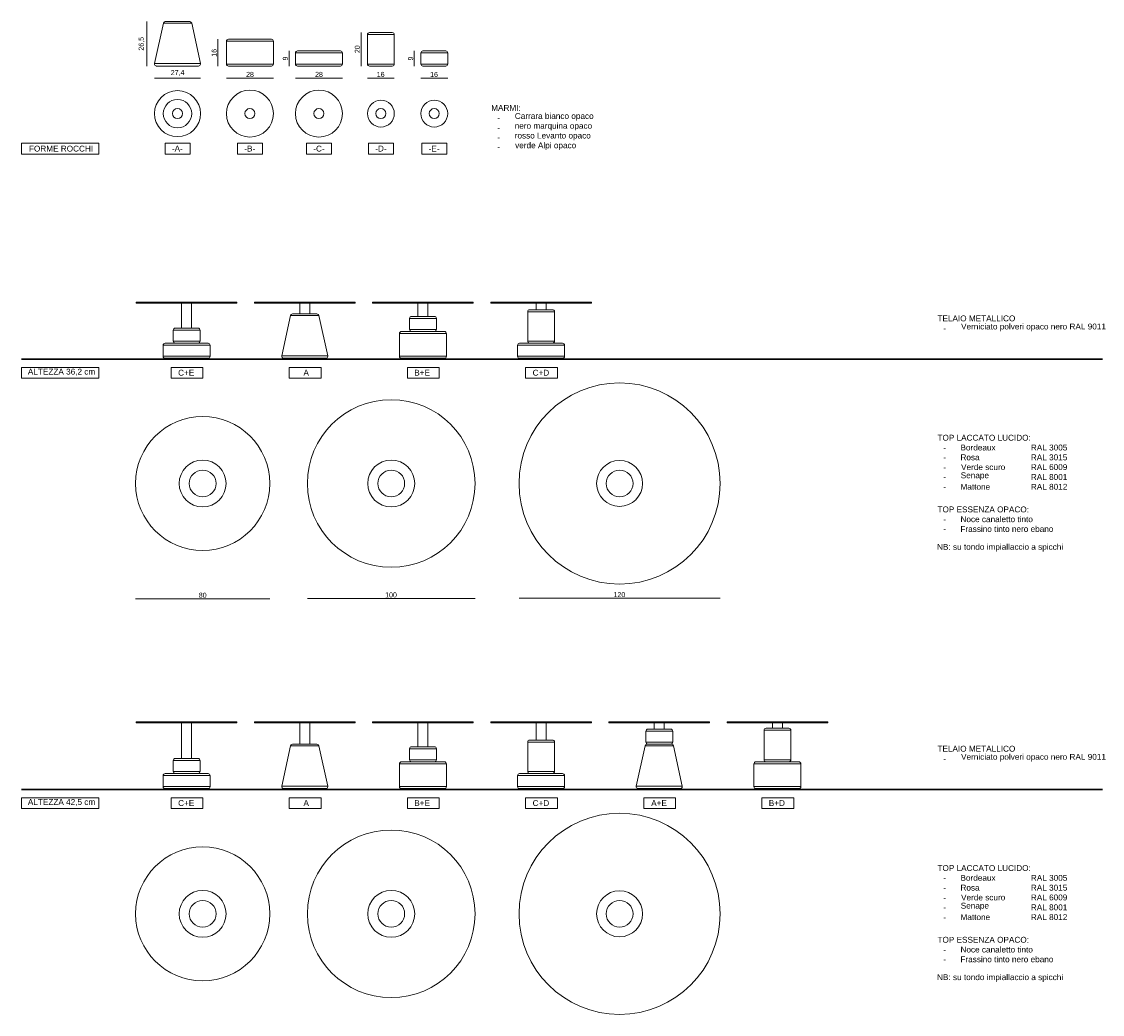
# Model space of a CAD drawing. Extents: x -935 to 1989, y -969 to 1811.
# Tile 14 of 20: x 258 to 903, y 1218 to 1811. Entities that reach past the tile are written whole.
import ezdxf

# ---------------------------------------------------------------- set-up
doc = ezdxf.new("R2010")
doc.units = 0
doc.header["$MEASUREMENT"] = 0
doc.layers.get('0').update_dxf_attribs({"lineweight": 0})
doc.layers.add('FORMAT', color=7, linetype='Continuous', lineweight=0)

# ---------------------------------------------------------------- blocks, each defined once
blk = doc.blocks.new('Block_20')
at = {"color": 18, "lineweight": 9, "true_color": 0x000000}
blk.add_line((337.53, 1776.87), (364.95, 1776.87), dxfattribs=at)
at = {"insert": (347.2, 1778.09), "char_height": 0.2, "attachment_point": 7}
blk.add_mtext('\\C18;\\c0;\\FArial|b0|i0|c1;\\H3.000000;\\W1.000000;27,4', dxfattribs=at)
blk = doc.blocks.new('Block_21')
at = {"color": 18, "lineweight": 9, "true_color": 0x000000}
blk.add_line((380.45, 1776.87), (408.45, 1776.87), dxfattribs=at)
at = {"insert": (392.15, 1777.53), "char_height": 0.2, "attachment_point": 7}
blk.add_mtext('\\C18;\\c0;\\FArial|b0|i0|c1;\\H3.000000;\\W1.000000;28', dxfattribs=at)
blk = doc.blocks.new('Block_22')
at = {"color": 18, "lineweight": 9, "true_color": 0x000000}
blk.add_line((421.62, 1776.87), (449.61, 1776.87), dxfattribs=at)
at = {"insert": (433.31, 1777.53), "char_height": 0.2, "attachment_point": 7}
blk.add_mtext('\\C18;\\c0;\\FArial|b0|i0|c1;\\H3.000000;\\W1.000000;28', dxfattribs=at)
blk = doc.blocks.new('Block_23')
at = {"color": 18, "lineweight": 9, "true_color": 0x000000}
blk.add_line((464.57, 1776.87), (480.57, 1776.87), dxfattribs=at)
at = {"insert": (470.11, 1777.53), "char_height": 0.2, "attachment_point": 7}
blk.add_mtext('\\C18;\\c0;\\FArial|b0|i0|c1;\\H3.000000;\\W1.000000;16', dxfattribs=at)
blk = doc.blocks.new('Block_24')
at = {"color": 18, "lineweight": 9, "true_color": 0x000000}
blk.add_line((496.42, 1776.82), (512.42, 1776.82), dxfattribs=at)
at = {"insert": (501.96, 1777.48), "char_height": 0.2, "attachment_point": 7}
blk.add_mtext('\\C18;\\c0;\\FArial|b0|i0|c1;\\H3.000000;\\W1.000000;16', dxfattribs=at)
blk = doc.blocks.new('Block_25')
at = {"color": 18, "lineweight": 9, "true_color": 0x000000}
blk.add_line((332.85, 1784.06), (332.85, 1810.56), dxfattribs=at)
at = {"insert": (331.63, 1793.25), "char_height": 0.2, "attachment_point": 7, "rotation": 90}
blk.add_mtext('\\C18;\\c0;\\FArial|b0|i0|c1;\\H3.000000;\\W1.000000;26,5', dxfattribs=at)
blk = doc.blocks.new('Block_26')
at = {"color": 18, "lineweight": 9, "true_color": 0x000000}
blk.add_line((375.31, 1800.06), (375.31, 1784.06), dxfattribs=at)
at = {"insert": (374.65, 1789.6), "char_height": 0.2, "attachment_point": 7, "rotation": 90}
blk.add_mtext('\\C18;\\c0;\\FArial|b0|i0|c1;\\H3.000000;\\W1.000000;16', dxfattribs=at)
blk = doc.blocks.new('Block_27')
at = {"color": 18, "lineweight": 9, "true_color": 0x000000}
blk.add_line((417.77, 1793.06), (417.77, 1784.06), dxfattribs=at)
at = {"insert": (417.11, 1787.4), "char_height": 0.2, "attachment_point": 7, "rotation": 90}
blk.add_mtext('\\C18;\\c0;\\FArial|b0|i0|c1;\\H3.000000;\\W1.000000;9', dxfattribs=at)
blk = doc.blocks.new('Block_28')
at = {"color": 18, "lineweight": 9, "true_color": 0x000000}
blk.add_line((460.72, 1804.06), (460.72, 1784.06), dxfattribs=at)
at = {"insert": (460.05, 1791.77), "char_height": 0.2, "attachment_point": 7, "rotation": 90}
blk.add_mtext('\\C18;\\c0;\\FArial|b0|i0|c1;\\H3.000000;\\W1.000000;20', dxfattribs=at)
blk = doc.blocks.new('Block_29')
at = {"color": 18, "lineweight": 9, "true_color": 0x000000}
blk.add_line((492.52, 1793.06), (492.52, 1784.06), dxfattribs=at)
at = {"insert": (491.86, 1787.4), "char_height": 0.2, "attachment_point": 7, "rotation": 90}
blk.add_mtext('\\C18;\\c0;\\FArial|b0|i0|c1;\\H3.000000;\\W1.000000;9', dxfattribs=at)
blk = doc.blocks.new('Block_30')
at = {"color": 18, "lineweight": 9, "true_color": 0x000000}
blk.add_line((554.98, 1466.49), (674.98, 1466.49), dxfattribs=at)
at = {"insert": (611.36, 1467.16), "char_height": 0.2, "attachment_point": 7}
blk.add_mtext('\\C18;\\c0;\\FArial|b0|i0|c1;\\H3.000000;\\W1.000000;120', dxfattribs=at)
blk = doc.blocks.new('Block_31')
at = {"color": 18, "lineweight": 9, "true_color": 0x000000}
blk.add_line((528.73, 1466.33), (428.73, 1466.33), dxfattribs=at)
at = {"insert": (475.11, 1466.99), "char_height": 0.2, "attachment_point": 7}
blk.add_mtext('\\C18;\\c0;\\FArial|b0|i0|c1;\\H3.000000;\\W1.000000;100', dxfattribs=at)
blk = doc.blocks.new('Block_32')
at = {"color": 18, "lineweight": 9, "true_color": 0x000000}
blk.add_line((326.24, 1466.14), (406.24, 1466.14), dxfattribs=at)
at = {"insert": (363.93, 1466.8), "char_height": 0.2, "attachment_point": 7}
blk.add_mtext('\\C18;\\c0;\\FArial|b0|i0|c1;\\H3.000000;\\W1.000000;80', dxfattribs=at)
blk = doc.blocks.new('Block_38')
at = {"char_height": 0.2, "attachment_point": 7}
for s, insert in [('\\C18;\\c0;\\FArial|b0|i0|c1;\\H3.500000;\\W1.000000;Carrara bianco opaco', (552.48, 1751.44)), ('\\C18;\\c0;\\FArial|b0|i0|c1;\\H3.500000;\\W1.000000;MARMI:', (538.36, 1757.33)), ('\\C18;\\c0;\\FArial|b0|i0|c1;\\H3.500000;\\W1.000000;nero marquina opaco', (552.4, 1745.61)), ('\\C18;\\c0;\\FArial|b0|i0|c1;\\H3.500000;\\W1.000000;rosso Levanto opaco', (552.41, 1739.77)), ('\\C18;\\c0;\\FArial|b0|i0|c1;\\H3.500000;\\W1.000000;-', (542.07, 1751.44)), ('\\C18;\\c0;\\FArial|b0|i0|c1;\\H3.500000;\\W1.000000;verde Alpi opaco', (552.67, 1733.94)), ('\\C18;\\c0;\\FArial|b0|i0|c1;\\H3.500000;\\W1.000000;-', (542.07, 1745.61)), ('\\C18;\\c0;\\FArial|b0|i0|c1;\\H3.500000;\\W1.000000;-', (542.07, 1739.77)), ('\\C18;\\c0;\\FArial|b0|i0|c1;\\H3.500000;\\W1.000000;-', (542.07, 1733.94))]:
    blk.add_mtext(s, dxfattribs=dict(at, insert=insert))
blk = doc.blocks.new('Block_45')
at = {"char_height": 0.2, "attachment_point": 7}
for s, insert in [('\\C18;\\c0;\\FArial|b0|i0|c1;\\H3.500000;\\W1.000000;TOP LACCATO LUCIDO:', (804.6, 1303.76)), ('\\C18;\\c0;\\FArial|b0|i0|c1;\\H3.500000;\\W1.000000;RAL 3005', (860.33, 1297.91)), ('\\C18;\\c0;\\FArial|b0|i0|c1;\\H3.500000;\\W1.000000;-', (808.06, 1297.91)), ('\\C18;\\c0;\\FArial|b0|i0|c1;\\H3.500000;\\W1.000000;Bordeaux ', (818.35, 1297.91)), ('\\C18;\\c0;\\FArial|b0|i0|c1;\\H3.500000;\\W1.000000;RAL 3015', (860.33, 1292.06)), ('\\C18;\\c0;\\FArial|b0|i0|c1;\\H3.500000;\\W1.000000;-', (808.06, 1292.06)), ('\\C18;\\c0;\\FArial|b0|i0|c1;\\H3.500000;\\W1.000000;Verde scuro ', (818.69, 1286.22)), ('\\C18;\\c0;\\FArial|b0|i0|c1;\\H3.500000;\\W1.000000;Rosa ', (818.33, 1292.06)), ('\\C18;\\c0;\\FArial|b0|i0|c1;\\H3.500000;\\W1.000000;RAL 8001', (860.33, 1280.32)), ('\\C18;\\c0;\\FArial|b0|i0|c1;\\H3.500000;\\W1.000000;RAL 6009', (860.33, 1286.22)), ('\\C18;\\c0;\\FArial|b0|i0|c1;\\H3.500000;\\W1.000000;-', (808.06, 1286.22)), ('\\C18;\\c0;\\FArial|b0|i0|c1;\\H3.500000;\\W1.000000;Senape ', (818.49, 1280.32)), ('\\C18;\\c0;\\FArial|b0|i0|c1;\\H3.500000;\\W1.000000;RAL 8012', (860.33, 1274.48)), ('\\C18;\\c0;\\FArial|b0|i0|c1;\\H3.500000;\\W1.000000;-', (808.06, 1280.32)), ('\\C18;\\c0;\\FArial|b0|i0|c1;\\H3.500000;\\W1.000000;Mattone ', (818.35, 1274.48)), ('\\C18;\\c0;\\FArial|b0|i0|c1;\\H3.500000;\\W1.000000;-', (808.06, 1274.48))]:
    blk.add_mtext(s, dxfattribs=dict(at, insert=insert))
blk = doc.blocks.new('Block_46')
at = {"char_height": 0.2, "attachment_point": 7}
for s, insert in [('\\C18;\\c0;\\FArial|b0|i0|c1;\\H3.500000;\\W1.000000;NB: su tondo impiallaccio a spicchi', (804.34, 1237.64)), ('\\C18;\\c0;\\FArial|b0|i0|c1;\\H3.500000;\\W1.000000;TOP ESSENZA OPACO:', (804.6, 1260.97)), ('\\C18;\\c0;\\FArial|b0|i0|c1;\\H3.500000;\\W1.000000;Frassino tinto nero ebano', (818.31, 1249.31)), ('\\C18;\\c0;\\FArial|b0|i0|c1;\\H3.500000;\\W1.000000;Noce canaletto tinto', (818.34, 1255.14)), ('\\C18;\\c0;\\FArial|b0|i0|c1;\\H3.500000;\\W1.000000;-', (808.06, 1255.14)), ('\\C18;\\c0;\\FArial|b0|i0|c1;\\H3.500000;\\W1.000000;-', (808.06, 1249.31))]:
    blk.add_mtext(s, dxfattribs=dict(at, insert=insert))
blk = doc.blocks.new('Block_47')
at = {"char_height": 0.2, "attachment_point": 7}
for s, insert in [('\\C18;\\c0;\\FArial|b0|i0|c1;\\H3.500000;\\W1.000000;Verniciato polveri opaco nero RAL 9011', (818.69, 1369.11)), ('\\C18;\\c0;\\FArial|b0|i0|c1;\\H3.500000;\\W1.000000;TELAIO METALLICO', (804.6, 1374.96)), ('\\C18;\\c0;\\FArial|b0|i0|c1;\\H3.500000;\\W1.000000;-', (808.06, 1369.11))]:
    blk.add_mtext(s, dxfattribs=dict(at, insert=insert))
blk = doc.blocks.new('Block_48')
at = {"char_height": 0.2, "attachment_point": 7}
for s, insert in [('\\C18;\\c0;\\FArial|b0|i0|c1;\\H3.500000;\\W1.000000;TOP LACCATO LUCIDO:', (804.6, 1560.5)), ('\\C18;\\c0;\\FArial|b0|i0|c1;\\H3.500000;\\W1.000000;RAL 3005', (860.33, 1554.66)), ('\\C18;\\c0;\\FArial|b0|i0|c1;\\H3.500000;\\W1.000000;-', (808.06, 1554.66)), ('\\C18;\\c0;\\FArial|b0|i0|c1;\\H3.500000;\\W1.000000;Bordeaux ', (818.35, 1554.66)), ('\\C18;\\c0;\\FArial|b0|i0|c1;\\H3.500000;\\W1.000000;RAL 3015', (860.33, 1548.81)), ('\\C18;\\c0;\\FArial|b0|i0|c1;\\H3.500000;\\W1.000000;-', (808.06, 1548.81)), ('\\C18;\\c0;\\FArial|b0|i0|c1;\\H3.500000;\\W1.000000;Verde scuro ', (818.69, 1542.96)), ('\\C18;\\c0;\\FArial|b0|i0|c1;\\H3.500000;\\W1.000000;Rosa ', (818.33, 1548.81)), ('\\C18;\\c0;\\FArial|b0|i0|c1;\\H3.500000;\\W1.000000;RAL 6009', (860.33, 1542.96)), ('\\C18;\\c0;\\FArial|b0|i0|c1;\\H3.500000;\\W1.000000;-', (808.06, 1542.96)), ('\\C18;\\c0;\\FArial|b0|i0|c1;\\H3.500000;\\W1.000000;RAL 8001', (860.33, 1537.07)), ('\\C18;\\c0;\\FArial|b0|i0|c1;\\H3.500000;\\W1.000000;-', (808.06, 1537.07)), ('\\C18;\\c0;\\FArial|b0|i0|c1;\\H3.500000;\\W1.000000;Senape ', (818.49, 1537.07)), ('\\C18;\\c0;\\FArial|b0|i0|c1;\\H3.500000;\\W1.000000;Mattone ', (818.35, 1531.22)), ('\\C18;\\c0;\\FArial|b0|i0|c1;\\H3.500000;\\W1.000000;RAL 8012', (860.33, 1531.22)), ('\\C18;\\c0;\\FArial|b0|i0|c1;\\H3.500000;\\W1.000000;-', (808.06, 1531.22))]:
    blk.add_mtext(s, dxfattribs=dict(at, insert=insert))
blk = doc.blocks.new('Block_49')
at = {"char_height": 0.2, "attachment_point": 7}
for s, insert in [('\\C18;\\c0;\\FArial|b0|i0|c1;\\H3.500000;\\W1.000000;TOP ESSENZA OPACO:', (804.6, 1517.72)), ('\\C18;\\c0;\\FArial|b0|i0|c1;\\H3.500000;\\W1.000000;NB: su tondo impiallaccio a spicchi', (804.34, 1494.38)), ('\\C18;\\c0;\\FArial|b0|i0|c1;\\H3.500000;\\W1.000000;Frassino tinto nero ebano', (818.31, 1506.05)), ('\\C18;\\c0;\\FArial|b0|i0|c1;\\H3.500000;\\W1.000000;Noce canaletto tinto', (818.34, 1511.88)), ('\\C18;\\c0;\\FArial|b0|i0|c1;\\H3.500000;\\W1.000000;-', (808.06, 1511.88)), ('\\C18;\\c0;\\FArial|b0|i0|c1;\\H3.500000;\\W1.000000;-', (808.06, 1506.05))]:
    blk.add_mtext(s, dxfattribs=dict(at, insert=insert))
blk = doc.blocks.new('Block_50')
at = {"char_height": 0.2, "attachment_point": 7}
for s, insert in [('\\C18;\\c0;\\FArial|b0|i0|c1;\\H3.500000;\\W1.000000;Verniciato polveri opaco nero RAL 9011', (818.69, 1625.85)), ('\\C18;\\c0;\\FArial|b0|i0|c1;\\H3.500000;\\W1.000000;TELAIO METALLICO', (804.6, 1631.7)), ('\\C18;\\c0;\\FArial|b0|i0|c1;\\H3.500000;\\W1.000000;-', (808.06, 1625.85))]:
    blk.add_mtext(s, dxfattribs=dict(at, insert=insert))

msp = doc.modelspace()

# ---------------------------------------------------------------- linework, layer by layer
at = {"color": 18, "lineweight": 9, "true_color": 0x000000}
for p, q in [((342.79, 1809.62), (337.56, 1785.52)), ((343.96, 1810.56), (345.03, 1810.56)), ((345.03, 1810.56), (358.52, 1810.56)), ((364.93, 1785.52), (359.7, 1809.62)), ((381.65, 1800.06), (392.82, 1800.06)), ((392.82, 1800.06), (407.25, 1800.06)), ((464.57, 1802.86), (464.57, 1785.26)), ((465.77, 1804.06), (479.03, 1804.06)), ((479.37, 1804.06), (478.97, 1804.06)), ((479.03, 1804.06), (479.37, 1804.06)), ((480.57, 1785.26), (480.57, 1802.86)), ((380.45, 1798.86), (380.45, 1785.26)), ((408.45, 1785.26), (408.45, 1798.86)), ((422.81, 1793.06), (448.41, 1793.06)), ((497.62, 1793.06), (504.42, 1793.06)), ((504.42, 1793.06), (511.22, 1793.06)), ((421.61, 1791.86), (421.61, 1785.26)), ((449.61, 1785.26), (449.61, 1791.86)), ((496.42, 1791.86), (496.42, 1785.26)), ((512.42, 1785.26), (512.42, 1791.86)), ((363.75, 1784.06), (338.73, 1784.06)), ((407.25, 1784.06), (381.65, 1784.06)), ((448.41, 1784.06), (422.81, 1784.06)), ((479.37, 1784.06), (465.77, 1784.06)), ((497.62, 1784.06), (511.22, 1784.06)), ((326.66, 1643.18), (326.66, 1642.68)), ((326.66, 1643.18), (386.66, 1643.18)), ((326.66, 1642.68), (356.66, 1642.68)), ((353.66, 1642.68), (353.66, 1627.68)), ((356.66, 1642.68), (386.66, 1642.68)), ((359.66, 1627.68), (359.66, 1642.68)), ((386.66, 1642.68), (386.66, 1643.18)), ((397.15, 1643.18), (397.15, 1642.68)), ((397.15, 1643.18), (457.15, 1643.18)), ((397.15, 1642.68), (427.15, 1642.68)), ((424.15, 1642.68), (424.15, 1636.18)), ((427.15, 1642.68), (457.15, 1642.68)), ((430.15, 1636.18), (430.15, 1642.68)), ((457.15, 1642.68), (457.15, 1643.18)), ((467.65, 1643.18), (467.65, 1642.68)), ((467.65, 1643.18), (527.65, 1643.18)), ((467.65, 1642.68), (497.65, 1642.68)), ((494.65, 1642.68), (494.65, 1634.68)), ((497.65, 1642.68), (527.65, 1642.68)), ((500.65, 1634.68), (500.65, 1642.68)), ((527.65, 1642.68), (527.65, 1643.18)), ((538.14, 1643.18), (538.14, 1642.68)), ((538.14, 1643.18), (598.14, 1643.18)), ((538.14, 1642.68), (568.14, 1642.68)), ((561.34, 1638.68), (574.6, 1638.68)), ((574.54, 1638.68), (561.34, 1638.68)), ((565.14, 1642.68), (565.14, 1638.68)), ((568.14, 1642.68), (598.14, 1642.68)), ((571.14, 1638.68), (571.14, 1642.68)), ((574.94, 1638.68), (574.54, 1638.68)), ((574.6, 1638.68), (574.94, 1638.68)), ((598.14, 1642.68), (598.14, 1643.18)), ((418.7, 1635.23), (413.47, 1611.13)), ((419.87, 1636.18), (420.93, 1636.18)), ((420.93, 1636.18), (434.43, 1636.18)), ((440.84, 1611.13), (435.61, 1635.23)), ((489.65, 1633.48), (489.65, 1626.88)), ((490.85, 1634.68), (497.65, 1634.68)), ((497.65, 1634.68), (504.45, 1634.68)), ((505.65, 1626.88), (505.65, 1633.48)), ((560.14, 1637.48), (560.14, 1619.88)), ((576.14, 1619.88), (576.14, 1637.48)), ((348.66, 1626.48), (348.66, 1619.88)), ((349.86, 1627.68), (356.66, 1627.68)), ((356.66, 1627.68), (363.46, 1627.68)), ((364.66, 1619.88), (364.66, 1626.48)), ((484.85, 1625.68), (496.02, 1625.68)), ((496.02, 1625.68), (510.45, 1625.68)), ((343.86, 1618.68), (369.46, 1618.68)), ((483.65, 1624.48), (483.65, 1610.88)), ((511.65, 1610.88), (511.65, 1624.48)), ((555.34, 1618.68), (580.94, 1618.68)), ((342.66, 1617.48), (342.66, 1610.88)), ((370.66, 1610.88), (370.66, 1617.48)), ((554.14, 1617.48), (554.14, 1610.88)), ((582.14, 1610.88), (582.14, 1617.48)), ((369.46, 1609.68), (343.86, 1609.68)), ((344.66, 1609.68), (344.66, 1609.08)), ((356.66, 1609.08), (344.66, 1609.08)), ((368.66, 1609.08), (356.66, 1609.08)), ((368.66, 1609.08), (368.66, 1609.68)), ((439.66, 1609.68), (414.64, 1609.68)), ((415.15, 1609.68), (415.15, 1609.08)), ((415.15, 1609.68), (415.15, 1609.08)), ((427.15, 1609.08), (415.15, 1609.08)), ((427.15, 1609.08), (415.15, 1609.08)), ((439.15, 1609.08), (427.15, 1609.08)), ((439.15, 1609.08), (427.15, 1609.08)), ((439.15, 1609.08), (439.15, 1609.68)), ((439.15, 1609.08), (439.15, 1609.68)), ((496.02, 1609.68), (484.85, 1609.68)), ((485.65, 1609.68), (485.65, 1609.08)), ((509.65, 1609.08), (485.65, 1609.08)), ((510.45, 1609.68), (496.02, 1609.68)), ((509.65, 1609.08), (509.65, 1609.68)), ((580.94, 1609.68), (555.34, 1609.68)), ((556.14, 1609.68), (556.14, 1609.08)), ((568.14, 1609.08), (556.14, 1609.08)), ((580.14, 1609.08), (568.14, 1609.08)), ((580.14, 1609.08), (580.14, 1609.68)), ((326.66, 1392.74), (326.66, 1392.24)), ((326.66, 1392.74), (386.66, 1392.74)), ((386.66, 1392.24), (386.66, 1392.74)), ((397.15, 1392.74), (397.15, 1392.24)), ((397.15, 1392.74), (457.15, 1392.74)), ((457.15, 1392.24), (457.15, 1392.74)), ((467.65, 1392.74), (467.65, 1392.24)), ((467.65, 1392.74), (527.65, 1392.74)), ((527.65, 1392.24), (527.65, 1392.74)), ((538.14, 1392.74), (538.14, 1392.24)), ((538.14, 1392.74), (598.14, 1392.74)), ((598.14, 1392.24), (598.14, 1392.74)), ((608.64, 1392.74), (608.64, 1392.24)), ((608.64, 1392.74), (668.64, 1392.74)), ((668.64, 1392.24), (668.64, 1392.74)), ((679.13, 1392.74), (679.13, 1392.24)), ((679.13, 1392.74), (739.13, 1392.74)), ((739.13, 1392.24), (739.13, 1392.74)), ((326.66, 1392.24), (356.66, 1392.24)), ((353.66, 1392.24), (353.66, 1370.94)), ((356.66, 1392.24), (386.66, 1392.24)), ((359.66, 1370.94), (359.66, 1392.24)), ((397.15, 1392.24), (427.15, 1392.24)), ((424.15, 1392.24), (424.15, 1379.44)), ((427.15, 1392.24), (457.15, 1392.24)), ((430.15, 1379.44), (430.15, 1392.24)), ((467.65, 1392.24), (497.65, 1392.24)), ((494.65, 1392.24), (494.65, 1377.94)), ((497.65, 1392.24), (527.65, 1392.24)), ((500.65, 1377.94), (500.65, 1392.24)), ((538.14, 1392.24), (568.14, 1392.24)), ((565.14, 1392.24), (565.14, 1381.94)), ((568.14, 1392.24), (598.14, 1392.24)), ((571.14, 1381.94), (571.14, 1392.24)), ((608.64, 1392.24), (638.64, 1392.24)), ((630.64, 1387.24), (630.64, 1380.64)), ((631.84, 1388.44), (631.98, 1388.44)), ((631.98, 1388.44), (645.44, 1388.44)), ((635.64, 1392.24), (635.64, 1388.44)), ((638.64, 1392.24), (668.64, 1392.24)), ((641.64, 1388.44), (641.64, 1392.24)), ((646.64, 1380.64), (646.64, 1387.24)), ((679.13, 1392.24), (709.13, 1392.24)), ((701.13, 1387.74), (701.13, 1370.14)), ((702.33, 1388.94), (715.59, 1388.94)), ((715.53, 1388.94), (702.33, 1388.94)), ((706.13, 1392.24), (706.13, 1388.94)), ((709.13, 1392.24), (739.13, 1392.24)), ((712.13, 1388.94), (712.13, 1392.24)), ((715.93, 1388.94), (715.53, 1388.94)), ((715.59, 1388.94), (715.93, 1388.94)), ((717.13, 1370.14), (717.13, 1387.74)), ((560.14, 1380.74), (560.14, 1363.14)), ((561.34, 1381.94), (574.6, 1381.94)), ((574.54, 1381.94), (561.34, 1381.94)), ((574.94, 1381.94), (574.54, 1381.94)), ((574.6, 1381.94), (574.94, 1381.94)), ((576.14, 1363.14), (576.14, 1380.74)), ((418.7, 1378.49), (413.47, 1354.39)), ((419.87, 1379.44), (420.93, 1379.44)), ((420.93, 1379.44), (434.43, 1379.44)), ((440.84, 1354.39), (435.61, 1378.49)), ((489.65, 1376.74), (489.65, 1370.14)), ((490.85, 1377.94), (497.65, 1377.94)), ((497.65, 1377.94), (504.45, 1377.94)), ((505.65, 1370.14), (505.65, 1376.74)), ((630.18, 1378.49), (624.95, 1354.39)), ((631.35, 1379.44), (632.42, 1379.44)), ((632.42, 1379.44), (645.92, 1379.44)), ((652.32, 1354.39), (647.09, 1378.49)), ((348.66, 1369.74), (348.66, 1363.14)), ((349.86, 1370.94), (356.66, 1370.94)), ((356.66, 1370.94), (363.46, 1370.94)), ((364.66, 1363.14), (364.66, 1369.74)), ((483.65, 1367.74), (483.65, 1354.14)), ((484.85, 1368.94), (496.02, 1368.94)), ((496.02, 1368.94), (510.45, 1368.94)), ((511.65, 1354.14), (511.65, 1367.74)), ((695.13, 1367.74), (695.13, 1354.14)), ((696.33, 1368.94), (721.93, 1368.94)), ((723.13, 1354.14), (723.13, 1367.74)), ((342.66, 1360.74), (342.66, 1354.14)), ((343.86, 1361.94), (369.46, 1361.94)), ((370.66, 1354.14), (370.66, 1360.74)), ((554.14, 1360.74), (554.14, 1354.14)), ((555.34, 1361.94), (580.94, 1361.94)), ((582.14, 1354.14), (582.14, 1360.74)), ((369.46, 1352.94), (343.86, 1352.94)), ((344.66, 1352.94), (344.66, 1352.34)), ((356.66, 1352.34), (344.66, 1352.34)), ((368.66, 1352.34), (356.66, 1352.34)), ((368.66, 1352.34), (368.66, 1352.94)), ((439.66, 1352.94), (414.64, 1352.94)), ((415.15, 1352.94), (415.15, 1352.34)), ((415.15, 1352.94), (415.15, 1352.34)), ((427.15, 1352.34), (415.15, 1352.34)), ((427.15, 1352.34), (415.15, 1352.34)), ((439.15, 1352.34), (427.15, 1352.34)), ((439.15, 1352.34), (427.15, 1352.34)), ((439.15, 1352.34), (439.15, 1352.94)), ((439.15, 1352.34), (439.15, 1352.94)), ((496.02, 1352.94), (484.85, 1352.94)), ((485.65, 1352.94), (485.65, 1352.34)), ((509.65, 1352.34), (485.65, 1352.34)), ((510.45, 1352.94), (496.02, 1352.94)), ((509.65, 1352.34), (509.65, 1352.94)), ((580.94, 1352.94), (555.34, 1352.94)), ((556.14, 1352.94), (556.14, 1352.34)), ((568.14, 1352.34), (556.14, 1352.34)), ((580.14, 1352.34), (568.14, 1352.34)), ((580.14, 1352.34), (580.14, 1352.94)), ((651.15, 1352.94), (626.13, 1352.94)), ((626.64, 1352.94), (626.64, 1352.34)), ((638.64, 1352.34), (626.64, 1352.34)), ((650.64, 1352.34), (638.64, 1352.34)), ((650.64, 1352.34), (650.64, 1352.94)), ((707.51, 1352.94), (696.33, 1352.94)), ((697.13, 1352.94), (697.13, 1352.34)), ((721.13, 1352.34), (697.13, 1352.34)), ((721.93, 1352.94), (707.51, 1352.94)), ((721.13, 1352.34), (721.13, 1352.94))]:
    msp.add_line(p, q, dxfattribs=at)
at = {"color": 252, "lineweight": 9, "true_color": 0x848484}
for p, q in [((344.02, 1809.62), (342.79, 1809.62)), ((359.7, 1809.62), (344.02, 1809.62)), ((480.17, 1802.86), (464.57, 1802.86)), ((480.57, 1802.86), (480.17, 1802.86)), ((392.67, 1798.86), (380.45, 1798.86)), ((408.45, 1798.86), (392.67, 1798.86)), ((449.61, 1791.86), (421.61, 1791.86)), ((504.42, 1791.86), (496.42, 1791.86)), ((512.42, 1791.86), (504.42, 1791.86)), ((337.56, 1785.52), (339.56, 1785.52)), ((339.56, 1785.52), (364.93, 1785.52)), ((380.45, 1785.26), (392.67, 1785.26)), ((392.67, 1785.26), (408.45, 1785.26)), ((421.61, 1785.26), (449.61, 1785.26)), ((464.57, 1785.26), (480.57, 1785.26)), ((496.42, 1785.26), (504.42, 1785.26)), ((504.42, 1785.26), (512.42, 1785.26)), ((419.93, 1635.23), (418.7, 1635.23)), ((435.61, 1635.23), (419.93, 1635.23)), ((497.65, 1633.48), (489.65, 1633.48)), ((505.65, 1633.48), (497.65, 1633.48)), ((575.74, 1637.48), (560.14, 1637.48)), ((576.14, 1637.48), (575.74, 1637.48)), ((356.66, 1626.48), (348.66, 1626.48)), ((364.66, 1626.48), (356.66, 1626.48)), ((489.65, 1626.88), (497.65, 1626.88)), ((497.65, 1626.88), (505.65, 1626.88)), ((348.66, 1619.88), (356.66, 1619.88)), ((356.66, 1619.88), (364.66, 1619.88)), ((495.87, 1624.48), (483.65, 1624.48)), ((511.65, 1624.48), (495.87, 1624.48)), ((560.14, 1619.88), (575.74, 1619.88)), ((370.66, 1617.48), (342.66, 1617.48)), ((582.14, 1617.48), (554.14, 1617.48)), ((342.66, 1610.88), (370.66, 1610.88)), ((413.47, 1611.13), (415.47, 1611.13)), ((415.47, 1611.13), (440.84, 1611.13)), ((483.65, 1610.88), (495.87, 1610.88)), ((495.87, 1610.88), (511.65, 1610.88)), ((554.14, 1610.88), (582.14, 1610.88)), ((646.64, 1387.24), (630.8, 1387.24)), ((716.73, 1387.74), (701.13, 1387.74)), ((717.13, 1387.74), (716.73, 1387.74)), ((575.74, 1380.74), (560.14, 1380.74)), ((576.14, 1380.74), (575.74, 1380.74)), ((630.8, 1380.64), (646.64, 1380.64)), ((419.93, 1378.49), (418.7, 1378.49)), ((435.61, 1378.49), (419.93, 1378.49)), ((497.65, 1376.74), (489.65, 1376.74)), ((505.65, 1376.74), (497.65, 1376.74)), ((631.42, 1378.49), (630.18, 1378.49)), ((647.09, 1378.49), (631.42, 1378.49)), ((356.66, 1369.74), (348.66, 1369.74)), ((364.66, 1369.74), (356.66, 1369.74)), ((495.87, 1367.74), (483.65, 1367.74)), ((489.65, 1370.14), (497.65, 1370.14)), ((511.65, 1367.74), (495.87, 1367.74)), ((497.65, 1370.14), (505.65, 1370.14)), ((707.35, 1367.74), (695.13, 1367.74)), ((701.13, 1370.14), (716.73, 1370.14)), ((723.13, 1367.74), (707.35, 1367.74)), ((370.66, 1360.74), (342.66, 1360.74)), ((348.66, 1363.14), (356.66, 1363.14)), ((356.66, 1363.14), (364.66, 1363.14)), ((582.14, 1360.74), (554.14, 1360.74)), ((560.14, 1363.14), (575.74, 1363.14)), ((342.66, 1354.14), (370.66, 1354.14)), ((413.47, 1354.39), (415.47, 1354.39)), ((415.47, 1354.39), (440.84, 1354.39)), ((483.65, 1354.14), (495.87, 1354.14)), ((495.87, 1354.14), (511.65, 1354.14)), ((554.14, 1354.14), (582.14, 1354.14)), ((624.95, 1354.39), (626.95, 1354.39)), ((626.95, 1354.39), (652.32, 1354.39)), ((695.13, 1354.14), (707.35, 1354.14)), ((707.35, 1354.14), (723.13, 1354.14))]:
    msp.add_line(p, q, dxfattribs=at)
at = {"color": 1, "lineweight": 9, "true_color": 0xff0000}
for p, q in [((575.74, 1619.88), (576.14, 1619.88)), ((630.8, 1387.24), (630.64, 1387.24)), ((630.64, 1380.64), (630.8, 1380.64)), ((716.73, 1370.14), (717.13, 1370.14)), ((575.74, 1363.14), (576.14, 1363.14))]:
    msp.add_line(p, q, dxfattribs=at)
at = {"color": 18, "lineweight": 30, "true_color": 0x000000}
for p, q in [((258.24, 1609.08), (902.99, 1609.08)), ((258.24, 1352.34), (902.99, 1352.34))]:
    msp.add_line(p, q, dxfattribs=at)
at = {"color": 18, "lineweight": 9, "true_color": 0x000000}
for points in [[(258.24, 1738), (304.3, 1738), (304.3, 1731.49), (258.24, 1731.49)], [(358.7, 1738), (343.79, 1738), (343.79, 1731.49), (358.7, 1731.49)], [(401.9, 1738), (386.99, 1738), (386.99, 1731.49), (401.9, 1731.49)], [(443.06, 1738), (428.15, 1738), (428.15, 1731.49), (443.06, 1731.49)], [(480.02, 1738), (465.11, 1738), (465.11, 1731.49), (480.02, 1731.49)], [(511.87, 1738), (496.97, 1738), (496.97, 1731.49), (511.87, 1731.49)], [(258.24, 1604.29), (304.3, 1604.29), (304.3, 1597.78), (258.24, 1597.78)], [(347.43, 1604.29), (366.41, 1604.29), (366.41, 1597.78), (347.43, 1597.78)], [(417.92, 1604.29), (436.91, 1604.29), (436.91, 1597.78), (417.92, 1597.78)], [(488.42, 1604.29), (507.4, 1604.29), (507.4, 1597.78), (488.42, 1597.78)], [(558.91, 1604.29), (577.9, 1604.29), (577.9, 1597.78), (558.91, 1597.78)], [(258.24, 1347.54), (304.3, 1347.54), (304.3, 1341.03), (258.24, 1341.03)], [(347.43, 1347.54), (366.41, 1347.54), (366.41, 1341.03), (347.43, 1341.03)], [(417.92, 1347.54), (436.91, 1347.54), (436.91, 1341.03), (417.92, 1341.03)], [(488.42, 1347.54), (507.4, 1347.54), (507.4, 1341.03), (488.42, 1341.03)], [(558.91, 1347.54), (577.9, 1347.54), (577.9, 1341.03), (558.91, 1341.03)], [(629.41, 1347.54), (648.39, 1347.54), (648.39, 1341.03), (629.41, 1341.03)], [(699.9, 1347.54), (718.89, 1347.54), (718.89, 1341.03), (699.9, 1341.03)]]:
    msp.add_lwpolyline(points, close=True, dxfattribs=at)
for centre, radius in [((351.24, 1755.67), 13.71), ((394.45, 1755.67), 14), ((435.61, 1755.67), 14), ((351.24, 1755.67), 8.46), ((472.57, 1755.67), 8), ((504.42, 1755.67), 8), ((351.24, 1755.67), 3), ((394.45, 1755.67), 3), ((435.61, 1755.67), 3), ((472.57, 1755.67), 3), ((504.42, 1755.67), 3), ((614.98, 1535), 60), ((478.73, 1535), 50), ((366.24, 1535), 40), ((614.98, 1278.25), 60), ((478.73, 1278.25), 50), ((366.24, 1278.25), 40)]:
    msp.add_circle(centre, radius, dxfattribs=at)
at = {"color": 252, "lineweight": 9, "true_color": 0x848484}
for centre, radius in [((366.24, 1535), 14), ((478.73, 1535), 14), ((614.98, 1535), 13.71), ((366.24, 1535), 8), ((478.73, 1535), 8), ((614.98, 1535), 8), ((366.24, 1278.25), 14), ((478.73, 1278.25), 14), ((614.98, 1278.25), 13.71), ((366.24, 1278.25), 8), ((478.73, 1278.25), 8), ((614.98, 1278.25), 8)]:
    msp.add_circle(centre, radius, dxfattribs=at)
at = {"color": 18, "lineweight": 9, "true_color": 0x000000}
for points in [[(343.96, 1810.56), (343.4, 1810.56), (342.91, 1810.17), (342.79, 1809.62)], [(359.7, 1809.62), (359.58, 1810.17), (359.09, 1810.56), (358.52, 1810.56)], [(381.65, 1800.06), (380.99, 1800.06), (380.45, 1799.52), (380.45, 1798.86)], [(408.45, 1798.86), (408.45, 1799.52), (407.91, 1800.06), (407.25, 1800.06)], [(465.77, 1804.06), (465.11, 1804.06), (464.57, 1803.52), (464.57, 1802.86)], [(480.57, 1802.86), (480.57, 1803.52), (480.03, 1804.06), (479.37, 1804.06)], [(422.81, 1793.06), (422.14, 1793.06), (421.61, 1792.52), (421.61, 1791.86)], [(449.61, 1791.86), (449.61, 1792.52), (449.07, 1793.06), (448.41, 1793.06)], [(497.62, 1793.06), (496.96, 1793.06), (496.42, 1792.52), (496.42, 1791.86)], [(512.42, 1791.86), (512.42, 1792.52), (511.88, 1793.06), (511.22, 1793.06)], [(380.45, 1785.26), (380.45, 1784.6), (380.99, 1784.06), (381.65, 1784.06)], [(407.25, 1784.06), (407.91, 1784.06), (408.45, 1784.6), (408.45, 1785.26)], [(421.61, 1785.26), (421.61, 1784.6), (422.14, 1784.06), (422.81, 1784.06)], [(448.41, 1784.06), (449.07, 1784.06), (449.61, 1784.6), (449.61, 1785.26)], [(464.57, 1785.26), (464.57, 1784.6), (465.11, 1784.06), (465.77, 1784.06)], [(479.37, 1784.06), (480.03, 1784.06), (480.57, 1784.6), (480.57, 1785.26)], [(496.42, 1785.26), (496.42, 1784.6), (496.96, 1784.06), (497.62, 1784.06)], [(511.22, 1784.06), (511.88, 1784.06), (512.42, 1784.6), (512.42, 1785.26)], [(561.34, 1638.68), (560.68, 1638.68), (560.14, 1638.14), (560.14, 1637.48)], [(576.14, 1637.48), (576.14, 1638.14), (575.6, 1638.68), (574.94, 1638.68)], [(419.87, 1636.18), (419.3, 1636.18), (418.82, 1635.79), (418.7, 1635.23)], [(435.61, 1635.23), (435.49, 1635.79), (435, 1636.18), (434.43, 1636.18)], [(490.85, 1634.68), (490.18, 1634.68), (489.65, 1634.14), (489.65, 1633.48)], [(505.65, 1633.48), (505.65, 1634.14), (505.11, 1634.68), (504.45, 1634.68)], [(349.86, 1627.68), (349.19, 1627.68), (348.66, 1627.14), (348.66, 1626.48)], [(364.66, 1626.48), (364.66, 1627.14), (364.12, 1627.68), (363.46, 1627.68)], [(484.85, 1625.68), (484.18, 1625.68), (483.65, 1625.14), (483.65, 1624.48)], [(489.65, 1626.88), (489.65, 1626.22), (490.18, 1625.68), (490.85, 1625.68)], [(504.45, 1625.68), (505.11, 1625.68), (505.65, 1626.22), (505.65, 1626.88)], [(511.65, 1624.48), (511.65, 1625.14), (511.11, 1625.68), (510.45, 1625.68)], [(343.86, 1618.68), (343.19, 1618.68), (342.66, 1618.14), (342.66, 1617.48)], [(348.66, 1619.88), (348.66, 1619.22), (349.19, 1618.68), (349.86, 1618.68)], [(363.46, 1618.68), (364.12, 1618.68), (364.66, 1619.22), (364.66, 1619.88)], [(370.66, 1617.48), (370.66, 1618.14), (370.12, 1618.68), (369.46, 1618.68)], [(555.34, 1618.68), (554.68, 1618.68), (554.14, 1618.14), (554.14, 1617.48)], [(560.14, 1619.88), (560.14, 1619.22), (560.68, 1618.68), (561.34, 1618.68)], [(574.94, 1618.68), (575.6, 1618.68), (576.14, 1619.22), (576.14, 1619.88)], [(582.14, 1617.48), (582.14, 1618.14), (581.6, 1618.68), (580.94, 1618.68)], [(342.66, 1610.88), (342.66, 1610.22), (343.19, 1609.68), (343.86, 1609.68)], [(369.46, 1609.68), (370.12, 1609.68), (370.66, 1610.22), (370.66, 1610.88)], [(483.65, 1610.88), (483.65, 1610.22), (484.18, 1609.68), (484.85, 1609.68)], [(510.45, 1609.68), (511.11, 1609.68), (511.65, 1610.22), (511.65, 1610.88)], [(554.14, 1610.88), (554.14, 1610.22), (554.68, 1609.68), (555.34, 1609.68)], [(580.94, 1609.68), (581.6, 1609.68), (582.14, 1610.22), (582.14, 1610.88)], [(631.84, 1388.44), (631.17, 1388.44), (630.64, 1387.9), (630.64, 1387.24)], [(646.64, 1387.24), (646.64, 1387.9), (646.1, 1388.44), (645.44, 1388.44)], [(702.33, 1388.94), (701.67, 1388.94), (701.13, 1388.4), (701.13, 1387.74)], [(717.13, 1387.74), (717.13, 1388.4), (716.59, 1388.94), (715.93, 1388.94)], [(561.34, 1381.94), (560.68, 1381.94), (560.14, 1381.4), (560.14, 1380.74)], [(576.14, 1380.74), (576.14, 1381.4), (575.6, 1381.94), (574.94, 1381.94)], [(630.64, 1380.64), (630.64, 1379.97), (631.17, 1379.44), (631.84, 1379.44)], [(645.44, 1379.44), (646.1, 1379.44), (646.64, 1379.97), (646.64, 1380.64)], [(419.87, 1379.44), (419.3, 1379.44), (418.82, 1379.04), (418.7, 1378.49)], [(435.61, 1378.49), (435.49, 1379.04), (435, 1379.44), (434.43, 1379.44)], [(490.85, 1377.94), (490.18, 1377.94), (489.65, 1377.4), (489.65, 1376.74)], [(505.65, 1376.74), (505.65, 1377.4), (505.11, 1377.94), (504.45, 1377.94)], [(631.35, 1379.44), (630.79, 1379.44), (630.3, 1379.04), (630.18, 1378.49)], [(647.09, 1378.49), (646.97, 1379.04), (646.48, 1379.44), (645.92, 1379.44)], [(349.86, 1370.94), (349.19, 1370.94), (348.66, 1370.4), (348.66, 1369.74)], [(364.66, 1369.74), (364.66, 1370.4), (364.12, 1370.94), (363.46, 1370.94)], [(484.85, 1368.94), (484.18, 1368.94), (483.65, 1368.4), (483.65, 1367.74)], [(489.65, 1370.14), (489.65, 1369.47), (490.18, 1368.94), (490.85, 1368.94)], [(504.45, 1368.94), (505.11, 1368.94), (505.65, 1369.47), (505.65, 1370.14)], [(511.65, 1367.74), (511.65, 1368.4), (511.11, 1368.94), (510.45, 1368.94)], [(696.33, 1368.94), (695.67, 1368.94), (695.13, 1368.4), (695.13, 1367.74)], [(701.13, 1370.14), (701.13, 1369.47), (701.67, 1368.94), (702.33, 1368.94)], [(715.93, 1368.94), (716.59, 1368.94), (717.13, 1369.47), (717.13, 1370.14)], [(723.13, 1367.74), (723.13, 1368.4), (722.59, 1368.94), (721.93, 1368.94)], [(343.86, 1361.94), (343.19, 1361.94), (342.66, 1361.4), (342.66, 1360.74)], [(348.66, 1363.14), (348.66, 1362.47), (349.19, 1361.94), (349.86, 1361.94)], [(363.46, 1361.94), (364.12, 1361.94), (364.66, 1362.47), (364.66, 1363.14)], [(370.66, 1360.74), (370.66, 1361.4), (370.12, 1361.94), (369.46, 1361.94)], [(555.34, 1361.94), (554.68, 1361.94), (554.14, 1361.4), (554.14, 1360.74)], [(560.14, 1363.14), (560.14, 1362.47), (560.68, 1361.94), (561.34, 1361.94)], [(574.94, 1361.94), (575.6, 1361.94), (576.14, 1362.47), (576.14, 1363.14)], [(582.14, 1360.74), (582.14, 1361.4), (581.6, 1361.94), (580.94, 1361.94)], [(342.66, 1354.14), (342.66, 1353.47), (343.19, 1352.94), (343.86, 1352.94)], [(369.46, 1352.94), (370.12, 1352.94), (370.66, 1353.47), (370.66, 1354.14)], [(483.65, 1354.14), (483.65, 1353.47), (484.18, 1352.94), (484.85, 1352.94)], [(510.45, 1352.94), (511.11, 1352.94), (511.65, 1353.47), (511.65, 1354.14)], [(554.14, 1354.14), (554.14, 1353.47), (554.68, 1352.94), (555.34, 1352.94)], [(580.94, 1352.94), (581.6, 1352.94), (582.14, 1353.47), (582.14, 1354.14)], [(695.13, 1354.14), (695.13, 1353.47), (695.67, 1352.94), (696.33, 1352.94)], [(721.93, 1352.94), (722.59, 1352.94), (723.13, 1353.47), (723.13, 1354.14)]]:
    msp.add_open_spline(points, degree=3, dxfattribs=at)
for points in [[(337.56, 1785.52), (337.42, 1784.87), (337.83, 1784.23), (338.48, 1784.09), (338.56, 1784.07), (338.64, 1784.06), (338.73, 1784.06)], [(363.75, 1784.06), (364.42, 1784.06), (364.95, 1784.6), (364.95, 1785.26), (364.95, 1785.35), (364.94, 1785.43), (364.93, 1785.52)], [(413.47, 1611.13), (413.33, 1610.49), (413.74, 1609.85), (414.39, 1609.71), (414.47, 1609.69), (414.55, 1609.68), (414.64, 1609.68)], [(439.66, 1609.68), (440.33, 1609.68), (440.86, 1610.22), (440.86, 1610.88), (440.86, 1610.97), (440.85, 1611.05), (440.84, 1611.13)], [(413.47, 1354.39), (413.33, 1353.74), (413.74, 1353.1), (414.39, 1352.96), (414.47, 1352.95), (414.55, 1352.94), (414.64, 1352.94)], [(439.66, 1352.94), (440.33, 1352.94), (440.86, 1353.47), (440.86, 1354.14), (440.86, 1354.22), (440.85, 1354.31), (440.84, 1354.39)], [(624.95, 1354.39), (624.81, 1353.74), (625.22, 1353.1), (625.87, 1352.96), (625.95, 1352.95), (626.04, 1352.94), (626.13, 1352.94)], [(651.15, 1352.94), (651.81, 1352.94), (652.35, 1353.47), (652.35, 1354.14), (652.35, 1354.22), (652.34, 1354.31), (652.32, 1354.39)]]:
    msp.add_open_spline(points, degree=3, knots=[0, 0, 0, 0, 1, 1, 1, 2, 2, 2, 2], dxfattribs=at)
at = {"layer": 'FORMAT', "color": 18, "lineweight": 9, "true_color": 0x000000}
for p, q in [((479.37, 1804.06), (479.37, 1804.06)), ((574.94, 1638.68), (574.94, 1638.68)), ((715.93, 1388.94), (715.93, 1388.94)), ((574.94, 1381.94), (574.94, 1381.94))]:
    msp.add_line(p, q, dxfattribs=at)

# ---------------------------------------------------------------- block references
for name in ['Block_25', 'Block_26', 'Block_28', 'Block_27', 'Block_29', 'Block_20', 'Block_21', 'Block_22', 'Block_23', 'Block_24', 'Block_38', 'Block_50', 'Block_48', 'Block_49', 'Block_31', 'Block_30', 'Block_32', 'Block_47', 'Block_45', 'Block_46']:
    msp.add_blockref(name, (0, 0))

# ---------------------------------------------------------------- texts
at = {"char_height": 0.2, "attachment_point": 7}
for s, insert in [('\\C18;\\c0;\\FArial|b0|i0|c1;\\H3.500000;\\W1.000000;FORME ROCCHI', (262.61, 1732.99)), ('\\C18;\\c0;\\FArial|b0|i0|c1;\\H3.500000;\\W1.000000;-A-', (347.88, 1733.06)), ('\\C18;\\c0;\\FArial|b0|i0|c1;\\H3.500000;\\W1.000000;-B-', (391.08, 1733.06)), ('\\C18;\\c0;\\FArial|b0|i0|c1;\\H3.500000;\\W1.000000;-C-', (432.24, 1733)), ('\\C18;\\c0;\\FArial|b0|i0|c1;\\H3.500000;\\W1.000000;-D-', (469.2, 1733.06)), ('\\C18;\\c0;\\FArial|b0|i0|c1;\\H3.500000;\\W1.000000;-E-', (501.05, 1733.06)), ('\\C18;\\c0;\\FArial|b0|i0|c1;\\H3.500000;\\W1.000000;ALTEZZA 36,2 cm', (261.96, 1599.33)), ('\\C18;\\c0;\\FArial|b0|i0|c1;\\H3.500000;\\W1.000000;C+E', (351.6, 1599.29)), ('\\C18;\\c0;\\FArial|b0|i0|c1;\\H3.500000;\\W1.000000;A', (426.37, 1599.35)), ('\\C18;\\c0;\\FArial|b0|i0|c1;\\H3.500000;\\W1.000000;B+E', (492.48, 1599.35)), ('\\C18;\\c0;\\FArial|b0|i0|c1;\\H3.500000;\\W1.000000;C+D', (563.09, 1599.29)), ('\\C18;\\c0;\\FArial|b0|i0|c1;\\H3.500000;\\W1.000000;ALTEZZA 42,5 cm', (261.96, 1342.59)), ('\\C18;\\c0;\\FArial|b0|i0|c1;\\H3.500000;\\W1.000000;C+E', (351.6, 1342.54)), ('\\C18;\\c0;\\FArial|b0|i0|c1;\\H3.500000;\\W1.000000;A', (426.37, 1342.6)), ('\\C18;\\c0;\\FArial|b0|i0|c1;\\H3.500000;\\W1.000000;B+E', (492.48, 1342.6)), ('\\C18;\\c0;\\FArial|b0|i0|c1;\\H3.500000;\\W1.000000;C+D', (563.09, 1342.54)), ('\\C18;\\c0;\\FArial|b0|i0|c1;\\H3.500000;\\W1.000000;A+E', (633.83, 1342.6)), ('\\C18;\\c0;\\FArial|b0|i0|c1;\\H3.500000;\\W1.000000;B+D', (703.96, 1342.6))]:
    msp.add_mtext(s, dxfattribs=dict(at, insert=insert))

doc.saveas('drawing.dxf')
